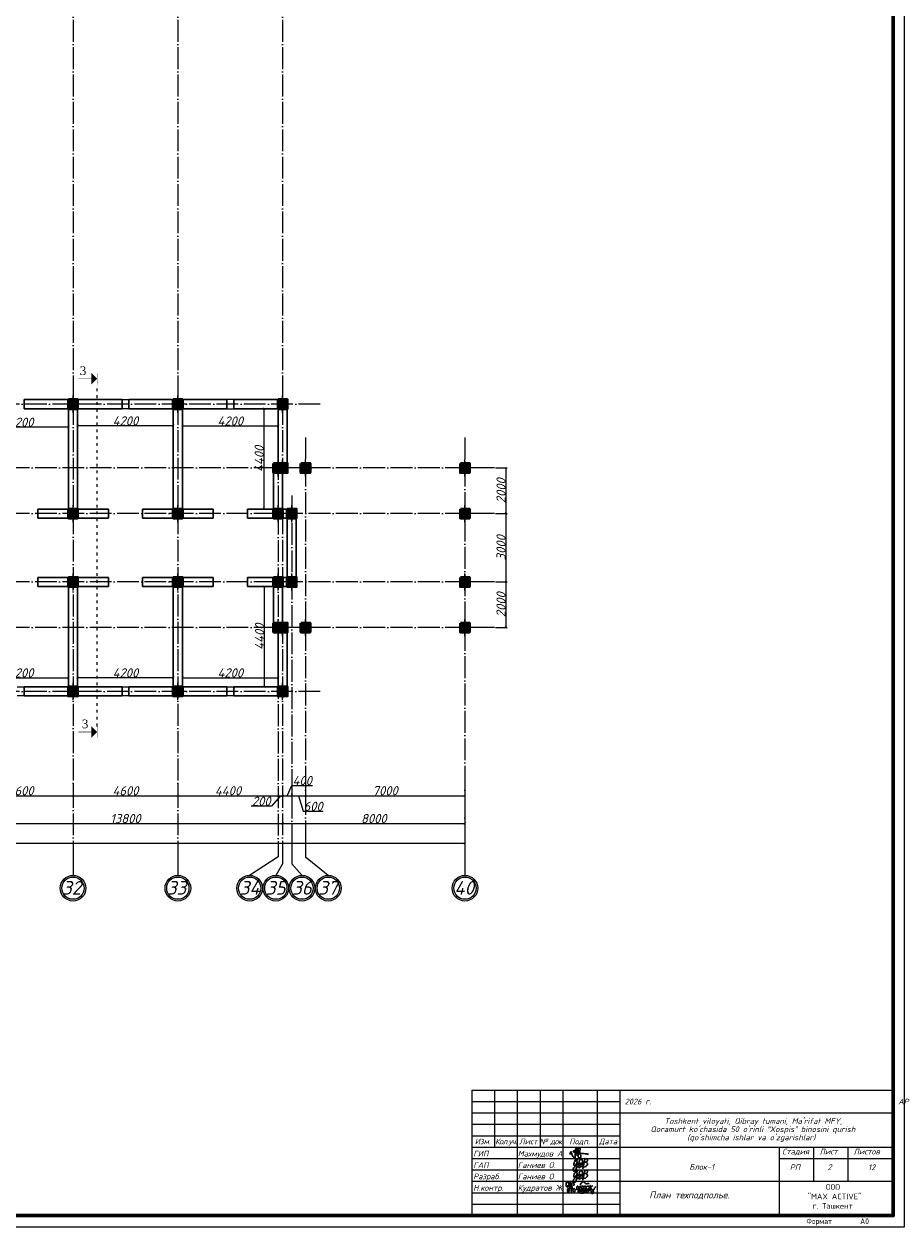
# Model space of a CAD drawing. Header units: millimetres. Extents: x 1112040 to 6903494, y -332921 to -150905.
# Tile 22 of 153: x 1437900 to 1476298, y -241982 to -189180. Entities that reach past the tile are written whole.
import ezdxf
from ezdxf.enums import TextEntityAlignment as Align

# ---------------------------------------------------------------- set-up
doc = ezdxf.new("R2010")
doc.units = ezdxf.units.MM
doc.linetypes.add('ACAD_ISO03W100', pattern=[30, 12, -18])
doc.linetypes.add('ACAD_ISO04W100', pattern=[30, 24, -3, 0, -3])
doc.layers.add('kolonn', color=7, linetype='Continuous')
doc.layers.add('os', color=253, linetype='Continuous')
doc.styles.add('RomanS', font='times.ttf')
doc.styles.get("Standard").update_dxf_attribs({"font": 'isocpeui.ttf'})
doc.styles.add('style1', font='isocpeui.ttf', dxfattribs={"height": 80})
doc.styles.add('ГОСТ 2.304', font='CS_Gost2304.shx')
doc.styles.add('ГОСТ 250', font='isocpeui.ttf', dxfattribs={"height": 250})
doc.styles.add('ГОСТ 300', font='isocpeui.ttf', dxfattribs={"height": 250})
doc.dimstyles.new('ISO-25', dxfattribs={"dimtxt": 400, "dimasz": 100, "dimexe": 50, "dimexo": 50, "dimgap": 20, "dimtad": 1, "dimdec": 0, "dimtxsty": 'Standard', "dimblk": 'ARCHTICK', "dimcen": 20, "dimclrd": 1, "dimclre": 1, "dimadec": 0, "dimazin": 0, "dimtfac": 1, "dimtdec": 0, "dimtmove": 0, "dimatfit": 3, "dimldrblk": 'ARCHTICK', "dimfxl": 1, "dimarcsym": 0})

# ---------------------------------------------------------------- blocks, each defined once
blk = doc.blocks.new('ghsdd')
at = {"ltscale": 50}
h = blk.add_hatch(color=256, dxfattribs=at)
h.paths.add_polyline_path([(0, 200), (-200, 200), (-200, 0), (0, 0)])
h.paths.add_polyline_path([(200, 0), (200, 200), (0, 200), (0, 0)])
h.paths.add_polyline_path([(0, 0), (-200, 0), (-200, -200), (0, -200)])
h.paths.add_polyline_path([(0, 0), (0, -200), (200, -200), (200, 0)])
at = {"lineweight": 0}
for p, q in [((0, -374), (0, 374)), ((-374, 0), (374, 0))]:
    blk.add_line(p, q, dxfattribs=at)
at = {"lineweight": 50, "ltscale": 50}
blk.add_lwpolyline([(200, 200), (200, -200), (-200, -200), (-200, 200), (200, 200)], dxfattribs=at)
blk = doc.blocks.new('_ArchTick')
at = {"color": 0, "linetype": 'ByBlock', "const_width": 0.15}
blk.add_lwpolyline([(-0.5, -0.5), (0.5, 0.5)], dxfattribs=at)
blk = doc.blocks.new('*D2350')
at = {"color": 1, "lineweight": -2, "transparency": 16777216}
for p, q in [((1435450, -222300), (1435450, -223077)), ((1440050, -222467), (1440050, -223077)), ((1435450, -223027), (1440050, -223027))]:
    blk.add_line(p, q, dxfattribs=at)
at = {"color": 1, "lineweight": -2, "transparency": 16777216, "xscale": 100, "yscale": 100, "zscale": 100, "rotation": 180}
blk.add_blockref('_ArchTick', (1435450, -223027), dxfattribs=at)
at = {"color": 1, "lineweight": -2, "transparency": 16777216, "xscale": 100, "yscale": 100, "zscale": 100}
blk.add_blockref('_ArchTick', (1440050, -223027), dxfattribs=at)
at = {"color": 0, "transparency": 16777216, "insert": (1437750, -222807), "char_height": 400, "attachment_point": 5}
blk.add_mtext('4600', dxfattribs=at)
blk = doc.blocks.new('*D2351')
at = {"color": 1, "lineweight": -2, "transparency": 16777216}
for p, q in [((1440050, -222467), (1440050, -223077)), ((1444650, -222523), (1444650, -223077)), ((1440050, -223027), (1444650, -223027))]:
    blk.add_line(p, q, dxfattribs=at)
at = {"color": 1, "lineweight": -2, "transparency": 16777216, "xscale": 100, "yscale": 100, "zscale": 100, "rotation": 180}
blk.add_blockref('_ArchTick', (1440050, -223027), dxfattribs=at)
at = {"color": 1, "lineweight": -2, "transparency": 16777216, "xscale": 100, "yscale": 100, "zscale": 100}
blk.add_blockref('_ArchTick', (1444650, -223027), dxfattribs=at)
at = {"color": 0, "transparency": 16777216, "insert": (1442350, -222807), "char_height": 400, "attachment_point": 5}
blk.add_mtext('4600', dxfattribs=at)
blk = doc.blocks.new('*D2352')
at = {"color": 1, "lineweight": -2, "transparency": 16777216}
for p, q in [((1444650, -222523), (1444650, -223077)), ((1449050, -222605), (1449050, -223077)), ((1444650, -223027), (1449050, -223027))]:
    blk.add_line(p, q, dxfattribs=at)
at = {"color": 1, "lineweight": -2, "transparency": 16777216, "xscale": 100, "yscale": 100, "zscale": 100, "rotation": 180}
blk.add_blockref('_ArchTick', (1444650, -223027), dxfattribs=at)
at = {"color": 1, "lineweight": -2, "transparency": 16777216, "xscale": 100, "yscale": 100, "zscale": 100}
blk.add_blockref('_ArchTick', (1449050, -223027), dxfattribs=at)
at = {"color": 0, "transparency": 16777216, "insert": (1446850, -222807), "char_height": 400, "attachment_point": 5}
blk.add_mtext('4400', dxfattribs=at)
blk = doc.blocks.new('*D2353')
at = {"color": 1, "lineweight": -2, "transparency": 16777216}
for p, q in [((1449050, -222605), (1449050, -223077)), ((1449250, -222577), (1449250, -223077)), ((1449150, -223027), (1448756, -223487)), ((1449050, -223027), (1449250, -223027)), ((1448756, -223487), (1447866, -223487))]:
    blk.add_line(p, q, dxfattribs=at)
at = {"color": 1, "lineweight": -2, "transparency": 16777216, "xscale": 100, "yscale": 100, "zscale": 100, "rotation": 180}
blk.add_blockref('_ArchTick', (1449050, -223027), dxfattribs=at)
at = {"color": 1, "lineweight": -2, "transparency": 16777216, "xscale": 100, "yscale": 100, "zscale": 100}
blk.add_blockref('_ArchTick', (1449250, -223027), dxfattribs=at)
at = {"color": 0, "transparency": 16777216, "insert": (1448311, -223267), "char_height": 400, "attachment_point": 5}
blk.add_mtext('200', dxfattribs=at)
blk = doc.blocks.new('*D2354')
at = {"color": 1, "lineweight": -2, "transparency": 16777216}
for p, q in [((1449250, -222577), (1449250, -223077)), ((1449450, -223027), (1449654, -222579)), ((1449650, -222534), (1449650, -223077)), ((1449654, -222579), (1450563, -222579)), ((1449250, -223027), (1449650, -223027))]:
    blk.add_line(p, q, dxfattribs=at)
at = {"color": 1, "lineweight": -2, "transparency": 16777216, "xscale": 100, "yscale": 100, "zscale": 100, "rotation": 180}
blk.add_blockref('_ArchTick', (1449250, -223027), dxfattribs=at)
at = {"color": 1, "lineweight": -2, "transparency": 16777216, "xscale": 100, "yscale": 100, "zscale": 100}
blk.add_blockref('_ArchTick', (1449650, -223027), dxfattribs=at)
at = {"color": 0, "transparency": 16777216, "insert": (1450109, -222359), "char_height": 400, "attachment_point": 5}
blk.add_mtext('400', dxfattribs=at)
blk = doc.blocks.new('*D2355')
at = {"color": 1, "lineweight": -2, "transparency": 16777216}
for p, q in [((1449650, -222534), (1449650, -223077)), ((1450250, -222505), (1450250, -223077)), ((1449650, -223027), (1450250, -223027)), ((1449950, -223027), (1450154, -223707)), ((1450154, -223707), (1451025, -223707))]:
    blk.add_line(p, q, dxfattribs=at)
at = {"color": 1, "lineweight": -2, "transparency": 16777216, "xscale": 100, "yscale": 100, "zscale": 100, "rotation": 180}
blk.add_blockref('_ArchTick', (1449650, -223027), dxfattribs=at)
at = {"color": 1, "lineweight": -2, "transparency": 16777216, "xscale": 100, "yscale": 100, "zscale": 100}
blk.add_blockref('_ArchTick', (1450250, -223027), dxfattribs=at)
at = {"color": 0, "transparency": 16777216, "insert": (1450589, -223487), "char_height": 400, "attachment_point": 5}
blk.add_mtext('600', dxfattribs=at)
blk = doc.blocks.new('*D2286')
at = {"color": 1, "lineweight": -2, "transparency": 16777216}
for p, q in [((1450250, -222505), (1450250, -223077)), ((1457250, -222480), (1457250, -223077)), ((1450250, -223027), (1457250, -223027))]:
    blk.add_line(p, q, dxfattribs=at)
at = {"color": 1, "lineweight": -2, "transparency": 16777216, "xscale": 100, "yscale": 100, "zscale": 100, "rotation": 180}
blk.add_blockref('_ArchTick', (1450250, -223027), dxfattribs=at)
at = {"color": 1, "lineweight": -2, "transparency": 16777216, "xscale": 100, "yscale": 100, "zscale": 100}
blk.add_blockref('_ArchTick', (1457250, -223027), dxfattribs=at)
at = {"color": 0, "transparency": 16777216, "insert": (1453750, -222805), "char_height": 400, "attachment_point": 5}
blk.add_mtext('7000', dxfattribs=at)
blk = doc.blocks.new('*D2274')
at = {"color": 1, "lineweight": -2, "transparency": 16777216}
for p, q in [((1435450, -223836), (1435450, -224296)), ((1435450, -224246), (1449250, -224246)), ((1449250, -223935), (1449250, -224296))]:
    blk.add_line(p, q, dxfattribs=at)
at = {"color": 1, "lineweight": -2, "transparency": 16777216, "xscale": 100, "yscale": 100, "zscale": 100, "rotation": 180}
blk.add_blockref('_ArchTick', (1435450, -224246), dxfattribs=at)
at = {"color": 1, "lineweight": -2, "transparency": 16777216, "xscale": 100, "yscale": 100, "zscale": 100}
blk.add_blockref('_ArchTick', (1449250, -224246), dxfattribs=at)
at = {"color": 0, "transparency": 16777216, "insert": (1442350, -224026), "char_height": 400, "attachment_point": 5}
blk.add_mtext('13800', dxfattribs=at)
blk = doc.blocks.new('*D2275')
at = {"color": 1, "lineweight": -2, "transparency": 16777216}
for p, q in [((1457250, -223777), (1457250, -224296)), ((1449250, -223935), (1449250, -224296)), ((1449250, -224246), (1457250, -224246))]:
    blk.add_line(p, q, dxfattribs=at)
at = {"color": 1, "lineweight": -2, "transparency": 16777216, "xscale": 100, "yscale": 100, "zscale": 100, "rotation": 180}
blk.add_blockref('_ArchTick', (1449250, -224246), dxfattribs=at)
at = {"color": 1, "lineweight": -2, "transparency": 16777216, "xscale": 100, "yscale": 100, "zscale": 100}
blk.add_blockref('_ArchTick', (1457250, -224246), dxfattribs=at)
at = {"color": 0, "transparency": 16777216, "insert": (1453250, -224026), "char_height": 400, "attachment_point": 5}
blk.add_mtext('8000', dxfattribs=at)
blk = doc.blocks.new('*D2276')
at = {"color": 1, "lineweight": -2, "transparency": 16777216}
for p, q in [((1381650, -225068), (1381650, -225170)), ((1457250, -225120), (1381650, -225120)), ((1457250, -225068), (1457250, -225170))]:
    blk.add_line(p, q, dxfattribs=at)
at = {"color": 1, "lineweight": -2, "transparency": 16777216, "xscale": 100, "yscale": 100, "zscale": 100, "rotation": 180}
blk.add_blockref('_ArchTick', (1381650, -225120), dxfattribs=at)
at = {"color": 1, "lineweight": -2, "transparency": 16777216, "xscale": 100, "yscale": 100, "zscale": 100}
blk.add_blockref('_ArchTick', (1457250, -225120), dxfattribs=at)
at = {"color": 0, "transparency": 16777216, "insert": (1419450, -224898), "char_height": 400, "attachment_point": 5}
blk.add_mtext('75600', dxfattribs=at)
blk = doc.blocks.new('*D2277')
at = {"color": 1, "lineweight": -2, "transparency": 16777216}
for p, q in [((1458593, -213650), (1459103, -213650)), ((1459053, -215650), (1459053, -213650)), ((1458593, -215650), (1459103, -215650))]:
    blk.add_line(p, q, dxfattribs=at)
at = {"color": 1, "lineweight": -2, "transparency": 16777216, "xscale": 100, "yscale": 100, "zscale": 100}
for p, rotation in [((1459053, -213650), 90), ((1459053, -215650), 270)]:
    blk.add_blockref('_ArchTick', p, dxfattribs=dict(at, rotation=rotation))
at = {"color": 0, "transparency": 16777216, "insert": (1458833, -214650), "char_height": 400, "attachment_point": 5, "rotation": 90}
blk.add_mtext('2000', dxfattribs=at)
blk = doc.blocks.new('*D2278')
at = {"color": 1, "lineweight": -2, "transparency": 16777216}
for p, q in [((1458593, -210650), (1459103, -210650)), ((1459053, -213650), (1459053, -210650)), ((1458593, -213650), (1459103, -213650))]:
    blk.add_line(p, q, dxfattribs=at)
at = {"color": 1, "lineweight": -2, "transparency": 16777216, "xscale": 100, "yscale": 100, "zscale": 100}
for p, rotation in [((1459053, -210650), 90), ((1459053, -213650), 270)]:
    blk.add_blockref('_ArchTick', p, dxfattribs=dict(at, rotation=rotation))
at = {"color": 0, "transparency": 16777216, "insert": (1458833, -212150), "char_height": 400, "attachment_point": 5, "rotation": 90}
blk.add_mtext('3000', dxfattribs=at)
blk = doc.blocks.new('*D2279')
at = {"color": 1, "lineweight": -2, "transparency": 16777216}
for p, q in [((1458593, -208650), (1459103, -208650)), ((1459053, -210650), (1459053, -208650)), ((1458593, -210650), (1459103, -210650))]:
    blk.add_line(p, q, dxfattribs=at)
at = {"color": 1, "lineweight": -2, "transparency": 16777216, "xscale": 100, "yscale": 100, "zscale": 100}
for p, rotation in [((1459053, -208650), 90), ((1459053, -210650), 270)]:
    blk.add_blockref('_ArchTick', p, dxfattribs=dict(at, rotation=rotation))
at = {"color": 0, "transparency": 16777216, "insert": (1458833, -209650), "char_height": 400, "attachment_point": 5, "rotation": 90}
blk.add_mtext('2000', dxfattribs=at)
blk = doc.blocks.new('*D2214')
at = {"color": 1, "lineweight": -2, "transparency": 16777216}
for p, q in [((1448428, -213850), (1448407, -213850)), ((1448457, -218250), (1448457, -213850)), ((1448428, -218250), (1448407, -218250))]:
    blk.add_line(p, q, dxfattribs=at)
at = {"color": 1, "lineweight": -2, "transparency": 16777216, "xscale": 100, "yscale": 100, "zscale": 100}
for p, rotation in [((1448457, -213850), 90), ((1448457, -218250), 270)]:
    blk.add_blockref('_ArchTick', p, dxfattribs=dict(at, rotation=rotation))
at = {"color": 0, "transparency": 16777216, "insert": (1448237, -216050), "char_height": 400, "attachment_point": 5, "rotation": 90}
blk.add_mtext('4400', dxfattribs=at)
blk = doc.blocks.new('*D2390')
at = {"color": 1, "lineweight": -2, "transparency": 16777216}
for p, q in [((1448429, -206050), (1448391, -206050)), ((1448441, -210450), (1448441, -206050)), ((1448429, -210450), (1448391, -210450))]:
    blk.add_line(p, q, dxfattribs=at)
at = {"color": 1, "lineweight": -2, "transparency": 16777216, "xscale": 100, "yscale": 100, "zscale": 100}
for p, rotation in [((1448441, -206050), 90), ((1448441, -210450), 270)]:
    blk.add_blockref('_ArchTick', p, dxfattribs=dict(at, rotation=rotation))
at = {"color": 0, "transparency": 16777216, "insert": (1448221, -208250), "char_height": 400, "attachment_point": 5, "rotation": 90}
blk.add_mtext('4400', dxfattribs=at)
blk = doc.blocks.new('*D2391')
at = {"color": 1, "lineweight": -2, "transparency": 16777216}
for p, q in [((1444850, -206322), (1444850, -206859)), ((1449050, -206306), (1449050, -206859)), ((1449050, -206809), (1444850, -206809))]:
    blk.add_line(p, q, dxfattribs=at)
at = {"color": 1, "lineweight": -2, "transparency": 16777216, "xscale": 100, "yscale": 100, "zscale": 100, "rotation": 180}
blk.add_blockref('_ArchTick', (1444850, -206809), dxfattribs=at)
at = {"color": 1, "lineweight": -2, "transparency": 16777216, "xscale": 100, "yscale": 100, "zscale": 100}
blk.add_blockref('_ArchTick', (1449050, -206809), dxfattribs=at)
at = {"color": 0, "transparency": 16777216, "insert": (1446950, -206589), "char_height": 400, "attachment_point": 5}
blk.add_mtext('4200', dxfattribs=at)
blk = doc.blocks.new('*D2203')
at = {"color": 1, "lineweight": -2, "transparency": 16777216}
for p, q in [((1444850, -218089), (1444850, -217806)), ((1444850, -217856), (1449050, -217856)), ((1449050, -217805), (1449050, -217906))]:
    blk.add_line(p, q, dxfattribs=at)
at = {"color": 1, "lineweight": -2, "transparency": 16777216, "xscale": 100, "yscale": 100, "zscale": 100, "rotation": 180}
blk.add_blockref('_ArchTick', (1444850, -217856), dxfattribs=at)
at = {"color": 1, "lineweight": -2, "transparency": 16777216, "xscale": 100, "yscale": 100, "zscale": 100}
blk.add_blockref('_ArchTick', (1449050, -217856), dxfattribs=at)
at = {"color": 0, "transparency": 16777216, "insert": (1446950, -217636), "char_height": 400, "attachment_point": 5}
blk.add_mtext('4200', dxfattribs=at)
blk = doc.blocks.new('*D2204')
at = {"color": 1, "lineweight": -2, "transparency": 16777216}
for p, q in [((1440250, -217805), (1440250, -217906)), ((1444450, -217856), (1440250, -217856)), ((1444450, -218089), (1444450, -217806))]:
    blk.add_line(p, q, dxfattribs=at)
at = {"color": 1, "lineweight": -2, "transparency": 16777216, "xscale": 100, "yscale": 100, "zscale": 100, "rotation": 180}
blk.add_blockref('_ArchTick', (1440250, -217856), dxfattribs=at)
at = {"color": 1, "lineweight": -2, "transparency": 16777216, "xscale": 100, "yscale": 100, "zscale": 100}
blk.add_blockref('_ArchTick', (1444450, -217856), dxfattribs=at)
at = {"color": 0, "transparency": 16777216, "insert": (1442350, -217636), "char_height": 400, "attachment_point": 5}
blk.add_mtext('4200', dxfattribs=at)
blk = doc.blocks.new('*D2205')
at = {"color": 1, "lineweight": -2, "transparency": 16777216}
for p, q in [((1435650, -218089), (1435650, -217806)), ((1435650, -217856), (1439850, -217856)), ((1439850, -217805), (1439850, -217906))]:
    blk.add_line(p, q, dxfattribs=at)
at = {"color": 1, "lineweight": -2, "transparency": 16777216, "xscale": 100, "yscale": 100, "zscale": 100, "rotation": 180}
blk.add_blockref('_ArchTick', (1435650, -217856), dxfattribs=at)
at = {"color": 1, "lineweight": -2, "transparency": 16777216, "xscale": 100, "yscale": 100, "zscale": 100}
blk.add_blockref('_ArchTick', (1439850, -217856), dxfattribs=at)
at = {"color": 0, "transparency": 16777216, "insert": (1437750, -217636), "char_height": 400, "attachment_point": 5}
blk.add_mtext('4200', dxfattribs=at)
blk = doc.blocks.new('*D2356')
at = {"color": 1, "lineweight": -2, "transparency": 16777216}
for p, q in [((1440250, -206496), (1440250, -206853)), ((1444450, -206803), (1440250, -206803)), ((1444450, -206496), (1444450, -206853))]:
    blk.add_line(p, q, dxfattribs=at)
at = {"color": 1, "lineweight": -2, "transparency": 16777216, "xscale": 100, "yscale": 100, "zscale": 100, "rotation": 180}
blk.add_blockref('_ArchTick', (1440250, -206803), dxfattribs=at)
at = {"color": 1, "lineweight": -2, "transparency": 16777216, "xscale": 100, "yscale": 100, "zscale": 100}
blk.add_blockref('_ArchTick', (1444450, -206803), dxfattribs=at)
at = {"color": 0, "transparency": 16777216, "insert": (1442350, -206583), "char_height": 400, "attachment_point": 5}
blk.add_mtext('4200', dxfattribs=at)
blk = doc.blocks.new('*D2357')
at = {"color": 1, "lineweight": -2, "transparency": 16777216}
for p, q in [((1435650, -206513), (1435650, -206913)), ((1439850, -206863), (1435650, -206863)), ((1439850, -206513), (1439850, -206913))]:
    blk.add_line(p, q, dxfattribs=at)
at = {"color": 1, "lineweight": -2, "transparency": 16777216, "xscale": 100, "yscale": 100, "zscale": 100, "rotation": 180}
blk.add_blockref('_ArchTick', (1435650, -206863), dxfattribs=at)
at = {"color": 1, "lineweight": -2, "transparency": 16777216, "xscale": 100, "yscale": 100, "zscale": 100}
blk.add_blockref('_ArchTick', (1439850, -206863), dxfattribs=at)
at = {"color": 0, "transparency": 16777216, "insert": (1437750, -206643), "char_height": 400, "attachment_point": 5}
blk.add_mtext('4200', dxfattribs=at)
blk = doc.blocks.new('A$C4c4061ee')
at = {"color": 184, "lineweight": 30}
blk.add_spline([(-39.7, -7.1), (-36.8, 4), (-34, 7.9), (-31.2, -0.1), (-24.1, -16.2), (-16.7, -23.5), (-13.9, -23.5), (-12.5, -17.9), (-12.5, 12.7), (-8.3, 24.8), (-4.4, 27), (-3.4, 21.4), (-5.7, 12.9), (-4.4, 8), (-4.4, -10), (-2, -12.6), (3.3, -10), (9.6, 6.1), (12.6, 19.5), (7.6, 28.9), (4.7, 26.6), (2.4, 16.6), (1.1, -1.2), (2.9, -14.2), (6.8, -24.8), (10.9, -24.8), (15, -21.3), (16.5, -17.2), (16.5, -9.9), (12, 2), (5.9, 7.4), (-2.7, 10.3), (-10, 12.1), (-17, 12.1), (-21.5, 11.2), (-22.5, 7.7), (-20, 5.4), (-14, 3.7), (-0.7, 1.8), (11, 0.5), (22.2, -1.2), (37.6, -2.6), (43.5, -3.6), (49.3, -4.5), (54.9, -6.4)], degree=3, dxfattribs=at)
blk = doc.blocks.new('x2')
at = {"color": 184, "lineweight": 30}
for points in [[(78585, 16823), (78585, 16800), (78578, 16780), (78566, 16779), (78552, 16793), (78544, 16821), (78544, 16860), (78552, 16896), (78564, 16910), (78580, 16912), (78601, 16877), (78616, 16818), (78621, 16768), (78619, 16720), (78611, 16676), (78602, 16660), (78593, 16657), (78581, 16669), (78573, 16701), (78576, 16724), (78584, 16740), (78594, 16748), (78603, 16750)], [(78621, 16751), (78648, 16780), (78651, 16827), (78645, 16873), (78641, 16894), (78640, 16890), (78642, 16883), (78649, 16847), (78651, 16827), (78656, 16789), (78660, 16746), (78664, 16706), (78667, 16672), (78670, 16661), (78668, 16666), (78667, 16673), (78662, 16732), (78659, 16755), (78657, 16779), (78656, 16786), (78664, 16778), (78674, 16781), (78681, 16806), (78681, 16850), (78685, 16876), (78696, 16889), (78711, 16888), (78728, 16865), (78731, 16843), (78727, 16825), (78716, 16823), (78709, 16824)], [(78681, 16802), (78685, 16767), (78695, 16721), (78707, 16692), (78720, 16679), (78739, 16676), (78754, 16683), (78761, 16706), (78756, 16725), (78748, 16738), (78736, 16746), (78724, 16744), (78721, 16737)], [(78797, 16717), (78799, 16789), (78806, 16801), (78818, 16800), (78841, 16772), (78848, 16732), (78854, 16681), (78849, 16663), (78835, 16661), (78825, 16677), (78828, 16710), (78841, 16744), (78856, 16774), (78870, 16795), (78889, 16793), (78903, 16760), (78909, 16701), (78909, 16673), (78892, 16667), (78877, 16683), (78882, 16713), (78895, 16740), (78901, 16769), (78910, 16791), (78930, 16803), (78950, 16791), (78958, 16755), (78963, 16717), (78965, 16682), (78952, 16673), (78932, 16676), (78931, 16706), (78946, 16742), (78966, 16782), (78978, 16800), (79002, 16799), (79017, 16771), (79021, 16716), (79017, 16685), (79006, 16671), (78991, 16674), (78983, 16708), (78998, 16742), (79019, 16775), (79039, 16800), (79068, 16805), (79086, 16776), (79091, 16716), (79082, 16687), (79061, 16684), (79050, 16697), (79066, 16740), (79088, 16767), (79107, 16798), (79110, 16823), (79111, 16819), (79125, 16691), (79125, 16695), (79121, 16755), (79122, 16767), (79132, 16785), (79154, 16805), (79162, 16810), (79158, 16808)], [(78886, 16827), (78881, 16847), (78905, 16877), (78937, 16904), (78959, 16908), (78977, 16898), (78986, 16880), (78997, 16864), (79013, 16858), (79041, 16860), (79061, 16865), (79080, 16864), (79086, 16862)], [(79121, 16760), (79131, 16746), (79145, 16737), (79160, 16728), (79174, 16710), (79187, 16686), (79192, 16665), (79190, 16644), (79182, 16633), (79161, 16630), (79145, 16632), (79135, 16643), (79134, 16657), (79144, 16670), (79157, 16684), (79172, 16700), (79187, 16716), (79206, 16740), (79225, 16769), (79240, 16791)], [(78879, 16636), (78919, 16635), (78966, 16642), (79009, 16647), (79042, 16654), (79068, 16654)]]:
    blk.add_spline(points, degree=3, dxfattribs=at)
blk = doc.blocks.new('Odil Ganiyev')
at = {"color": 184, "lineweight": 30}
for points, knots in [([(278093, -189111), (278063, -189124), (277979, -189180), (277976, -189469), (278121, -189357), (278159, -189260), (278167, -189222)], [0, 0, 0, 0, 84.01965, 319.3343, 434.006974, 519.963926, 519.963926, 519.963926, 519.963926]), ([(278167, -189222), (278181, -189151), (278171, -189084), (278111, -189103), (278093, -189111)], [526.826092, 526.826092, 526.826092, 526.826092, 665.559085, 706.396126, 706.396126, 706.396126, 706.396126]), ([(278396, -189316), (278466, -189243), (278495, -189145), (278487, -189009), (278378, -188944), (278332, -188998), (278319, -189020), (278305, -189050), (278280, -189134), (278300, -189288), (278388, -189386)], [0, 0, 0, 0, 210.331661, 341.544209, 437.993539, 521.209993, 521.209993, 521.209993, 602.643394, 823.015149, 823.015149, 823.015149, 823.015149]), ([(278617, -189118), (278680, -189058), (278780, -189127), (278817, -189262), (278675, -189400), (278595, -189412), (278531, -189410)], [498.211239, 498.211239, 498.211239, 498.211239, 560.962433, 628.560844, 789.184895, 992.203079, 992.203079, 992.203079, 992.203079]), ([(278604, -188939), (278630, -188908), (278658, -188890), (278746, -188897), (278776, -188980), (278743, -189054), (278691, -189101), (278617, -189118)], [0, 0, 0, 0, 59.301687, 137.83445, 232.671471, 306.955654, 371.443461, 371.443461, 371.443461, 371.443461])]:
    blk.add_open_spline(points, degree=3, knots=knots, dxfattribs=at)
for points in [[(278009, -189095), (278081, -189029), (278139, -189055), (278204, -188993)], [(278218, -189288), (278220, -189298), (278251, -189229), (278258, -189294), (278315, -189206), (278295, -189231), (278320, -189288), (278380, -189198), (278355, -189239), (278384, -189286), (278449, -189192), (278428, -189223), (278438, -189281), (278515, -189197), (278494, -189208), (278505, -189282), (278604, -188932), (278563, -189514)], [(278174, -189155), (278173, -189633), (278135, -189699), (278036, -189702), (278008, -189605), (278074, -189469), (278128, -189405), (278218, -189288)], [(278213, -189509), (278316, -189388), (278340, -189483), (278421, -189425), (278521, -189382)]]:
    blk.add_spline(points, degree=3, dxfattribs=at)
blk = doc.blocks.new('yhtnt')
for p, q in [((1798926, 99518), (1817426, 99518)), ((1798926, 99518), (1798926, 94018)), ((1799926, 99518), (1799926, 97018)), ((1800926, 99518), (1800926, 94018)), ((1801926, 99518), (1801926, 97018)), ((1802926, 99518), (1802926, 94018)), ((1804426, 99518), (1804426, 94018)), ((1805426, 99518), (1805426, 94018)), ((1798926, 99018), (1805426, 99018)), ((1798926, 98518), (1817426, 98518)), ((1798926, 98018), (1805426, 98018)), ((1798926, 97518), (1805426, 97518)), ((1798926, 97018), (1817426, 97018)), ((1812426, 97018), (1812426, 94018)), ((1813926, 97018), (1813926, 95518)), ((1815426, 97018), (1815426, 95518)), ((1798926, 96518), (1805426, 96518)), ((1812426, 96518), (1817426, 96518)), ((1798926, 96018), (1805426, 96018)), ((1798926, 95518), (1817426, 95518)), ((1798926, 95018), (1805426, 95018)), ((1798926, 94518), (1805426, 94518))]:
    blk.add_line(p, q)
blk.add_lwpolyline([(1798926, 94018), (1817426, 94018), (1817426, 99518)])
for name, p, xscale, yscale, zscale in [('A$C4c4061ee', (1803575, 96752), 8.662286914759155, 8.662286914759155, 8.662286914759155), ('x2', (1656826, 64020), 1.86192246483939, 1.86192246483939, 1.86192246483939)]:
    blk.add_blockref(name, p, dxfattribs=dict(xscale=xscale, yscale=yscale, zscale=zscale))
at = {"xscale": 0.7425847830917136, "yscale": 0.7425847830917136, "zscale": 0.7425847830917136, "rotation": 351.5695638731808}
for p in [(1619809, 265602), (1619809, 265102)]:
    blk.add_blockref('Odil Ganiyev', p, dxfattribs=at)
at = {"linetype": 'Continuous', "lineweight": 25, "style": 'ГОСТ 250'}
for s, p in [('Изм.', (1799408, 97268)), ('Лист', (1801408, 97268)), ('Подп.', (1803658, 97268)), ('Дата', (1804908, 97268))]:
    blk.add_text(s, height=250, dxfattribs=at).set_placement(p, align=Align.MIDDLE_CENTER)
for s, p in [('ГИП', (1798989, 96606)), ('Махмудов А.', (1800945, 96606)), ('ГАП', (1798989, 96106)), ('Ганиев О.', (1800945, 96106)), ('Разраб.', (1798989, 95606)), ('Ганиев О.', (1800945, 95606)), ('Н.контр.', (1798989, 95106)), ('Кудратов Ж.', (1800945, 95106))]:
    blk.add_text(s, height=250, dxfattribs=at).set_placement(p)
at = {"ltscale": 100, "char_height": 250}
for s, insert, width, attachment_point, style in [('2026 г.                                                                АР ', (1805638, 99140), 11749.81, 1, 'style1'), ('{\\T0.9;Кол.уч.}', (1800431, 97393), 1092.75, 2, 'ГОСТ 250'), ('{\\T0.9;№ док.}', (1802422, 97393), 1092.75, 2, 'ГОСТ 250'), ('Стадия', (1812553, 96947), 1129.18, 1, 'style1'), ('Лист', (1814183, 96947), 750.19, 1, 'style1'), ('Листов', (1815676, 96947), 1093.54, 1, 'style1'), ('Блок-1 ', (1808475, 96275), 3629.97, 1, 'style1'), ('РП', (1812884, 96262), 806.3, 1, 'style1'), ('12', (1816322, 96262), 401.6, 1, 'style1'), ('\\pi2772.81725;{\\fISOCPEUR|b0|i0|c204|p34;ООО \\P\\pi1972.81725;"MAX ACTIVE" \\P\\pi2185.31725;г. Ташкент}', (1811694, 95395), 6095.63, 1, 'ГОСТ 300')]:
    blk.add_mtext(s, dxfattribs=dict(at, insert=insert, width=width, attachment_point=attachment_point, style=style))
at = {"ltscale": 100, "insert": (1805413, 98288), "char_height": 250, "width": 11326.72, "attachment_point": 1, "line_spacing_factor": 0.862598, "style": 'ГОСТ 300'}
blk.add_mtext("\\pi1966.0095;Toshkent viloyati, Qibray tumani, Ma'rifat MFY, \\P\\pi1357.77087;Qoramurt ko'chasida 50 o'rinli “Xospis” binosini qurish \\P\\pi2970.74435;(qo'shimcha ishlar va o'zgarishlar) ", dxfattribs=at)

msp = doc.modelspace()

# ---------------------------------------------------------------- hatches: boundary and pattern name
for points in [[(1440850.3, -204996.1), (1441107.7, -204738.7), (1440850.3, -204481.3)], [(1440850.3, -220489.2), (1441107.7, -220231.8), (1440850.3, -219974.4)]]:
    msp.add_hatch(color=256).paths.add_polyline_path(points)

# ---------------------------------------------------------------- linework, layer by layer
at = {"color": 1, "linetype": 'ACAD_ISO03W100', "ltscale": 10}
msp.add_line((1441107.7, -219981.8), (1441107.7, -204988.7), dxfattribs=at)
at = {"lineweight": 30}
for p, q in [((1442199.8, -205650.4), (1437899.8, -205650.4)), ((1437899.8, -205650.4), (1437899.8, -206050.4)), ((1442199.8, -205650.4), (1442199.8, -206050.4)), ((1442499.8, -205650.4), (1442499.8, -206050.4)), ((1446799.8, -205650.4), (1442499.8, -205650.4)), ((1446799.8, -206050.4), (1446799.8, -205650.4)), ((1449449.8, -205650.4), (1447099.8, -205650.4)), ((1447099.8, -206050.4), (1447099.8, -205650.4)), ((1449449.8, -208850.4), (1449449.8, -205650.4)), ((1439849.8, -206050.4), (1437899.8, -206050.4)), ((1439849.8, -210450.4), (1439849.8, -206050.4)), ((1442199.8, -206050.4), (1440249.8, -206050.4)), ((1440249.8, -206050.4), (1440249.8, -210450.4)), ((1444449.8, -206050.4), (1442499.8, -206050.4)), ((1444449.8, -210450.4), (1444449.8, -206050.4)), ((1444849.8, -206050.4), (1444849.8, -210450.4)), ((1446799.8, -206050.4), (1444849.8, -206050.4)), ((1449049.8, -206050.4), (1447099.8, -206050.4)), ((1449049.8, -208450.4), (1449049.8, -206050.4)), ((1449049.8, -208450.4), (1448849.8, -208450.4)), ((1448849.8, -210450.4), (1448849.8, -208450.4)), ((1449449.8, -208850.4), (1449249.8, -208850.4)), ((1449249.8, -210450.4), (1449249.8, -208850.4)), ((1438499.8, -210450.4), (1438499.8, -210850.4)), ((1439849.8, -210450.4), (1438499.8, -210450.4)), ((1441599.8, -210450.4), (1440249.8, -210450.4)), ((1441599.8, -210450.4), (1441599.8, -210850.4)), ((1443099.8, -210450.4), (1443099.8, -210850.4)), ((1444449.8, -210450.4), (1443099.8, -210450.4)), ((1446199.8, -210450.4), (1444849.8, -210450.4)), ((1446199.8, -210450.4), (1446199.8, -210850.4)), ((1448849.8, -210450.4), (1447699.8, -210450.4)), ((1447699.8, -210450.4), (1447699.8, -210850.4)), ((1449849.8, -210450.4), (1449249.8, -210450.4)), ((1449849.8, -210450.4), (1449849.8, -213850.4)), ((1441599.8, -210850.4), (1438499.8, -210850.4)), ((1446199.8, -210850.4), (1443099.8, -210850.4)), ((1449449.8, -210850.4), (1447699.8, -210850.4)), ((1449449.8, -210850.4), (1449449.8, -213450.4)), ((1438499.8, -213450.4), (1438499.8, -213850.4)), ((1441599.8, -213450.4), (1438499.8, -213450.4)), ((1441599.8, -213450.4), (1441599.8, -213850.4)), ((1446199.8, -213450.4), (1443099.8, -213450.4)), ((1443099.8, -213450.4), (1443099.8, -213850.4)), ((1446199.8, -213450.4), (1446199.8, -213850.4)), ((1449449.8, -213450.4), (1447699.8, -213450.4)), ((1447699.8, -213450.4), (1447699.8, -213850.4)), ((1439849.8, -213850.4), (1438499.8, -213850.4)), ((1439849.8, -213850.4), (1439849.8, -218250.4)), ((1441599.8, -213850.4), (1440249.8, -213850.4)), ((1440249.8, -218250.4), (1440249.8, -213850.4)), ((1444449.8, -213850.4), (1443099.8, -213850.4)), ((1444449.8, -213850.4), (1444449.8, -218250.4)), ((1446199.8, -213850.4), (1444849.8, -213850.4)), ((1444849.8, -218250.4), (1444849.8, -213850.4)), ((1448849.8, -213850.4), (1447699.8, -213850.4)), ((1448849.8, -213850.4), (1448849.8, -215850.4)), ((1449249.8, -213850.4), (1449249.8, -215450.4)), ((1449849.8, -213850.4), (1449249.8, -213850.4)), ((1449049.8, -215850.4), (1448849.8, -215850.4)), ((1449049.8, -215850.4), (1449049.8, -218250.4)), ((1449449.8, -215450.4), (1449249.8, -215450.4)), ((1449449.8, -215450.4), (1449449.8, -218650.4)), ((1437899.8, -218650.4), (1437899.8, -218250.4)), ((1442199.8, -218250.4), (1437899.8, -218250.4)), ((1442199.8, -218650.4), (1442199.8, -218250.4)), ((1442499.8, -218650.4), (1442499.8, -218250.4)), ((1446799.8, -218250.4), (1442499.8, -218250.4)), ((1446799.8, -218250.4), (1446799.8, -218650.4)), ((1449049.8, -218250.4), (1447099.8, -218250.4)), ((1447099.8, -218250.4), (1447099.8, -218650.4)), ((1442199.8, -218650.4), (1437899.8, -218650.4)), ((1446799.8, -218650.4), (1442499.8, -218650.4)), ((1449449.8, -218650.4), (1447099.8, -218650.4))]:
    msp.add_line(p, q, dxfattribs=at)
for p, q in [((1442199.8, -205650.4), (1442499.8, -205650.4)), ((1447099.8, -205650.4), (1446799.8, -205650.4)), ((1442499.8, -206050.4), (1442199.8, -206050.4)), ((1446799.8, -206050.4), (1447099.8, -206050.4)), ((1437599.8, -218250.4), (1437899.8, -218250.4)), ((1442199.8, -218250.4), (1442499.8, -218250.4)), ((1446799.8, -218250.4), (1447099.8, -218250.4)), ((1437899.8, -218650.4), (1437599.8, -218650.4)), ((1442499.8, -218650.4), (1442199.8, -218650.4)), ((1447099.8, -218650.4), (1446799.8, -218650.4))]:
    msp.add_line(p, q)
at = {"linetype": 'Continuous', "lineweight": 25, "ltscale": 100}
msp.add_lwpolyline([(1357648.4, -241937.9), (1476548.4, -241937.9), (1476548.4, -157837.9), (1357648.4, -157837.9), (1357648.4, -241937.9)], dxfattribs=at)
at = {"linetype": 'Continuous', "lineweight": 60, "ltscale": 100}
msp.add_lwpolyline([(1359648.4, -241437.9), (1476048.4, -241437.9), (1476048.4, -158337.9), (1359648.4, -158337.9), (1359648.4, -241437.9)], dxfattribs=at)
for points, const_width in [([(1440850.3, -204738.7), (1440279.7, -204738.7)], 25), ([(1441107.7, -204988.7), (1441107.7, -204488.7)], 15), ([(1441107.7, -220481.8), (1441107.7, -219981.8)], 15), ([(1440850.3, -220231.8), (1440279.7, -220231.8)], 25)]:
    msp.add_lwpolyline(points, dxfattribs=dict(const_width=const_width))
at = {"layer": 'os', "linetype": 'ACAD_ISO04W100', "ltscale": 40}
for p, q in [((1440049.8, -163794.2), (1440049.8, -225017.9)), ((1444649.8, -163794.2), (1444649.8, -225017.9)), ((1449249.8, -163794.2), (1449249.8, -225017.9)), ((1450902.9, -205850.4), (1373599.9, -205850.4)), ((1450249.8, -207307.4), (1450249.8, -225017.9)), ((1457249.8, -207307.4), (1457249.8, -225017.9)), ((1449049.8, -208213.2), (1449049.8, -225017.9)), ((1458543.1, -208650.4), (1373599.9, -208650.4)), ((1449649.8, -209862.3), (1449649.8, -225017.9)), ((1458543.1, -210650.4), (1373599.9, -210650.4)), ((1458543.1, -213650.4), (1373599.9, -213650.4)), ((1458543.1, -215650.4), (1373599.9, -215650.4)), ((1450902.9, -218450.4), (1373599.9, -218450.4))]:
    msp.add_line(p, q, dxfattribs=at)
at = {"layer": 'os'}
for p, q in [((1440049.8, -225017.9), (1440049.8, -226517.9)), ((1444649.8, -225017.9), (1444649.8, -226517.9)), ((1449049.8, -225017.9), (1449049.8, -225707.1)), ((1449249.8, -225017.9), (1449249.8, -226012.7)), ((1449649.8, -225017.9), (1449649.8, -226012.7)), ((1450249.8, -225017.9), (1450249.8, -225720.4)), ((1457249.8, -225017.9), (1457249.8, -226517.9))]:
    msp.add_line(p, q, dxfattribs=at)
at = {"layer": 'os', "color": 0}
for points in [[(1449049.8, -225707.1), (1447799.8, -226517.9)], [(1451249.8, -226517.9), (1450249.8, -225720.4)], [(1449249.8, -226012.7), (1448949.8, -226517.9)], [(1450099.8, -226517.9), (1449649.8, -226012.7)]]:
    msp.add_lwpolyline(points, dxfattribs=at)
at = {"layer": 'os', "color": 0, "lineweight": 0}
for centre, radius in [((1440049.8, -227080.4), 562.5), ((1444649.8, -227080.4), 562.5), ((1447799.8, -227080.4), 562.5), ((1448949.8, -227080.4), 562.5), ((1450099.8, -227080.4), 562.5), ((1451249.8, -227080.4), 562.5), ((1457249.8, -227080.4), 562.5), ((1440049.8, -227080.4), 487.5), ((1444649.8, -227080.4), 487.5), ((1447799.8, -227080.4), 487.5), ((1448949.8, -227080.4), 487.5), ((1450099.8, -227080.4), 487.5), ((1451249.8, -227080.4), 487.5), ((1457249.8, -227080.4), 487.5)]:
    msp.add_circle(centre, radius, dxfattribs=at)

# ---------------------------------------------------------------- block references
for p in [(-460477.3, -335255.6), (-341377.3, -335455.6)]:
    msp.add_blockref('yhtnt', p)
at = {"layer": 'kolonn', "xscale": -1}
for p in [(1440049.8, -205850.4), (1440049.8, -205850.4), (1444649.8, -205850.4), (1444649.8, -205850.4), (1449249.8, -205850.4), (1449049.8, -208650.4), (1449249.8, -208650.4), (1450249.8, -208650.4), (1457249.8, -208650.4), (1440049.8, -210650.4), (1444649.8, -210650.4), (1449049.8, -210650.4), (1449649.8, -210650.4), (1457249.8, -210650.4), (1440049.8, -213650.4), (1444649.8, -213650.4), (1449049.8, -213650.4), (1449649.8, -213650.4), (1457249.8, -213650.4), (1449049.8, -215650.4), (1449249.8, -215650.4), (1450249.8, -215650.4), (1457249.8, -215650.4), (1440049.8, -218450.4), (1444649.8, -218450.4), (1449249.8, -218450.4), (1449249.8, -218450.4)]:
    msp.add_blockref('ghsdd', p, dxfattribs=at)

# ---------------------------------------------------------------- texts
at = {"color": 1, "style": 'RomanS'}
for p in [(1440346.3, -204571.5), (1440435.8, -220064.6)]:
    msp.add_text('3', height=379.7, dxfattribs=at).set_placement(p)
at = {"ltscale": 50}
for s, p in [('32', (1439570.8, -227364.1)), ('33', (1444170.8, -227364.1)), ('34', (1447366.3, -227364.1)), ('35', (1448516.3, -227364.1)), ('36', (1449666.3, -227364.1)), ('37', (1450816.3, -227364.1)), ('40', (1456782.7, -227364.1))]:
    msp.add_text(s, height=600, dxfattribs=at).set_placement(p)
at = {"linetype": 'Continuous', "lineweight": 25, "ltscale": 100, "style": 'ГОСТ 2.304'}
msp.add_text('Формат', height=250, dxfattribs=at).set_placement((1472798.4, -241812.9), align=Align.CENTER)
msp.add_text('A0', height=250, dxfattribs=at).set_placement((1474598.4, -241812.9))
at = {"ltscale": 100, "insert": (1278866.5, -225091.9), "char_height": 812.25, "width": 30724.842, "attachment_point": 1, "line_spacing_factor": 0.862598}
msp.add_mtext("\\pi677.61802;Toshkent viloyati, Qibray tumani, Ma'rifat MFY, Qoramurt \\P\\pi3956.15439;ko'chasida 50 o'rinli “Xospis” binosini qurish \\P\\pi6614.11944;(qo'shimcha ishlar va o'zgarishlar) ", dxfattribs=at)
at = {"ltscale": 100, "attachment_point": 1, "style": 'style1'}
for s, insert, char_height, width in [('2', (1473165.2, -239194.1), 250, 247.155), ('План техподполье.', (1465338.9, -240385.6), 300, 4416.302)]:
    msp.add_mtext(s, dxfattribs=dict(at, insert=insert, char_height=char_height, width=width))

# ---------------------------------------------------------------- dimensions: what is measured, and where the dimension line sits
for base, p1, p2, picture, middle in [((1435649.8, -206862.6), (1439849.8, -206463), (1435649.8, -206463), '*D2357', (1437749.8, -206642.6)), ((1440249.8, -206803.4), (1444449.8, -206446.2), (1440249.8, -206446.2), '*D2356', (1442349.8, -206583.4)), ((1444849.8, -206809), (1449049.8, -206256.1), (1444849.8, -206271.6), '*D2391', (1446949.8, -206589)), ((1440249.8, -217856.1), (1444449.8, -218139.1), (1440249.8, -217755.2), '*D2204', (1442349.8, -217636.1)), ((1381649.8, -225120.4), (1457249.8, -225017.9), (1381649.8, -225017.9), '*D2276', (1419449.8, -224897.8))]:
    dim = msp.add_linear_dim(base=base, p1=p1, p2=p2, dimstyle='ISO-25')
    dim.commit()
    dim.dimension.update_dxf_attribs({"geometry": picture, "text_midpoint": middle})
for base, p1, p2, angle, picture, middle in [((1448440.6, -206050.4), (1448478.8, -210450.4), (1448478.8, -206050.4), 90, '*D2390', (1448220.6, -208250.4)), ((1448456.6, -213850.4), (1448477.8, -218250.4), (1448477.8, -213850.4), 90, '*D2214', (1448236.6, -216050.4)), ((1459053.1, -213650.4), (1458543.1, -215650.4), (1458543.1, -213650.4), 90, '*D2277', (1458833.1, -214650.4)), ((1439849.8, -217856.1), (1435649.8, -218139.1), (1439849.8, -217755.2), 180, '*D2205', (1437749.8, -217636.1)), ((1449049.8, -217856.1), (1444849.8, -218139.1), (1449049.8, -217755.2), 180, '*D2203', (1446949.8, -217636.1))]:
    dim = msp.add_linear_dim(base=base, p1=p1, p2=p2, angle=angle, dimstyle='ISO-25')
    dim.commit()
    dim.dimension.update_dxf_attribs({"geometry": picture, "text_midpoint": middle})
for base, p1, p2, picture, middle in [((1459053.1, -208650.4), (1458543.1, -210650.4), (1458543.1, -208650.4), '*D2279', (1458833.1, -209650.4)), ((1459053.1, -210650.4), (1458543.1, -213650.4), (1458543.1, -210650.4), '*D2278', (1458833.1, -212150.4))]:
    dim = msp.add_linear_dim(base=base, p1=p1, p2=p2, angle=90, dimstyle='ISO-25', override={"dimtmove": 1})
    dim.commit()
    dim.dimension.update_dxf_attribs({"geometry": picture, "text_midpoint": middle})
for base, p1, p2, picture, middle in [((1440049.8, -223027.3), (1435449.8, -222250.1), (1440049.8, -222417.2), '*D2350', (1437749.8, -222807.3)), ((1444649.8, -223027.3), (1440049.8, -222417.2), (1444649.8, -222472.9), '*D2351', (1442349.8, -222807.3)), ((1449049.8, -223027.3), (1444649.8, -222472.9), (1449049.8, -222555.5), '*D2352', (1446849.8, -222807.3)), ((1450249.8, -223027.3), (1449649.8, -222483.6), (1450249.8, -222454.9), '*D2355', (1450173.8, -223487.3)), ((1457249.8, -223027.3), (1450249.8, -222454.9), (1457249.8, -222430.3), '*D2286', (1453749.8, -222804.7)), ((1449249.8, -224245.8), (1435449.8, -223785.9), (1449249.8, -223885.1), '*D2274', (1442349.8, -224025.8)), ((1457249.8, -224245.8), (1449249.8, -223885.1), (1457249.8, -223727), '*D2275', (1453249.8, -224025.8))]:
    dim = msp.add_linear_dim(base=base, p1=p1, p2=p2, dimstyle='ISO-25', override={"dimtmove": 1})
    dim.commit()
    dim.dimension.update_dxf_attribs({"geometry": picture, "text_midpoint": middle})
for base, p1, p2, picture, middle in [((1449649.8, -223027.3), (1449249.8, -222526.7), (1449649.8, -222483.6), '*D2354', (1449673.8, -222579.1)), ((1449249.8, -223027.3), (1449049.8, -222555.5), (1449249.8, -222526.7), '*D2353', (1448736.1, -223487.3))]:
    dim = msp.add_linear_dim(base=base, p1=p1, p2=p2, dimstyle='ISO-25', override={"dimtmove": 1})
    dim.commit()
    dim.dimension.update_dxf_attribs({"geometry": picture, "text_midpoint": middle, "dimtype": 160})

doc.saveas('drawing.dxf')
